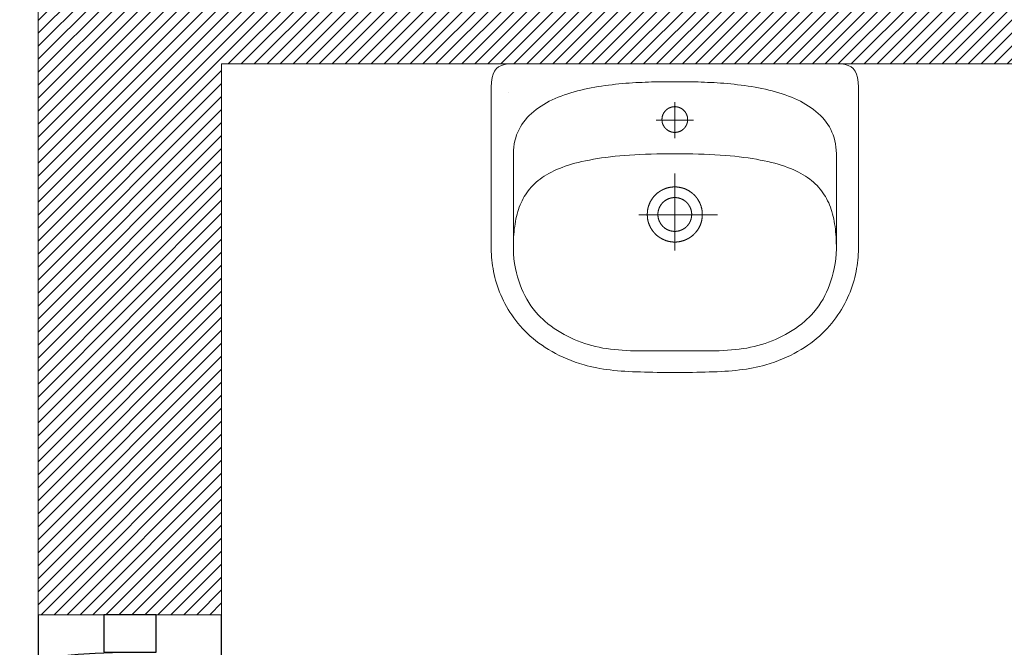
# Model space of a CAD drawing. Header units: inches. Extents: x 27484 to 71626, y -45113 to 39.
# Tile 138 of 256: x 36610 to 36744, y -34607 to -34522. Entities that reach past the tile are written whole.
import ezdxf

# ---------------------------------------------------------------- set-up
doc = ezdxf.new("R2010")
doc.units = ezdxf.units.IN
doc.header["$LTSCALE"] = 50
doc.header["$MEASUREMENT"] = 0
doc.linetypes.add('DASHED2', pattern=[9.525, 6.35, -3.175])
for name, color, linetype, lineweight in [('A-ARMATURA', 45, 'Continuous', 5), ('A-PRZERYW', 7, 'DASHED2', 18), ('A-SCIANY', 5, 'Continuous', 18), ('A-ść. istn.', 8, 'Continuous', 0), ('R-MET-DRZ', 7, 'Continuous', 15)]:
    doc.layers.add(name, color=color, linetype=linetype, lineweight=lineweight)
for name, color, linetype in [('S-DRZ-', 7, 'Continuous'), ('S-DRZ-O', 7, 'Continuous'), ('S-DRZ-SKRZYD', 5, 'Continuous'), ('S-DRZ-WEGAR', 7, 'Continuous')]:
    doc.layers.add(name, color=color, linetype=linetype)

# ---------------------------------------------------------------- blocks, each defined once
blk = doc.blocks.new('D90-L-DL')
at = {"layer": 'S-DRZ-'}
blk.add_arc((-45, 0), 90, 270, 0, dxfattribs=at)
at = {"layer": 'S-DRZ-O'}
blk.add_line((0, 15.12), (0, -15.12), dxfattribs=at)
at = {"layer": 'S-DRZ-SKRZYD'}
blk.add_line((-45, 0), (-45, -90), dxfattribs=at)
at = {"layer": 'S-DRZ-WEGAR'}
for points in [[(-50, -3.5), (-45, -3.5), (-45, 3.5), (-50, 3.5)], [(45, 3.5), (50, 3.5), (50, -3.5), (45, -3.5)]]:
    blk.add_lwpolyline(points, close=True, dxfattribs=at)
blk = doc.blocks.new('A$C3A7D2EB8')
at = {"layer": 'A-ARMATURA'}
for p, q in [((22.71, 16.63), (22.71, 16.63)), ((1.75, 12.95), (1.75, 12.95)), ((2.3, 0.03), (2.3, 0.03)), ((3.75, 0.03), (3.75, 0.03))]:
    blk.add_line(p, q, dxfattribs=at)
for points in [[(-0.01, -21.47), (-0.62, -21.46), (-1.23, -21.46), (-1.83, -21.46), (-2.42, -21.46), (-3, -21.45), (-3.57, -21.44), (-4.14, -21.43), (-4.69, -21.41), (-5.23, -21.39), (-5.77, -21.37), (-6.3, -21.34), (-6.82, -21.31), (-7.33, -21.28), (-7.83, -21.24), (-8.32, -21.19), (-8.8, -21.13), (-9.28, -21.07), (-9.75, -21.01), (-10.21, -20.93), (-10.66, -20.85), (-11.1, -20.76), (-11.53, -20.67), (-11.96, -20.56), (-12.38, -20.45), (-12.38, -20.45), (-12.98, -20.26), (-13.57, -20.07), (-14.14, -19.86), (-14.69, -19.64), (-15.22, -19.41), (-15.74, -19.16), (-16.25, -18.91), (-16.73, -18.64), (-17.2, -18.37), (-17.66, -18.08), (-18.1, -17.78), (-18.52, -17.48), (-18.93, -17.17), (-19.32, -16.85), (-19.7, -16.52), (-20.06, -16.18), (-20.41, -15.84), (-20.75, -15.49), (-21.07, -15.13), (-21.38, -14.77), (-21.67, -14.4), (-21.95, -14.03), (-22.21, -13.65), (-22.46, -13.27), (-22.7, -12.89), (-22.93, -12.5), (-23.14, -12.11), (-23.34, -11.72), (-23.53, -11.32), (-23.71, -10.92), (-23.87, -10.53), (-24.02, -10.13), (-24.16, -9.73), (-24.29, -9.33), (-24.41, -8.93), (-24.52, -8.53), (-24.61, -8.13), (-24.7, -7.73), (-24.77, -7.34), (-24.84, -6.95), (-24.89, -6.56), (-24.93, -6.17), (-24.97, -5.79), (-24.99, -5.41), (-25, -5.03), (-25.01, -4.67), (-25.01, -4.67), (-25.01, 17.36), (-24.98, 18.05), (-24.9, 18.65), (-24.76, 19.14), (-24.57, 19.55), (-24.31, 19.88), (-24, 20.13), (-23.63, 20.32), (-23.19, 20.44), (-22.69, 20.51), (-22.13, 20.53), (-0.01, 20.53), (22.12, 20.53), (22.68, 20.51), (23.18, 20.44), (23.61, 20.32), (23.99, 20.13), (24.3, 19.88), (24.55, 19.55), (24.75, 19.14), (24.88, 18.65), (24.97, 18.05), (24.99, 17.36), (24.99, -4.67), (24.99, -5.03), (24.97, -5.41), (24.95, -5.79), (24.92, -6.17), (24.87, -6.56), (24.82, -6.95), (24.76, -7.34), (24.68, -7.73), (24.6, -8.13), (24.5, -8.53), (24.4, -8.93), (24.28, -9.33), (24.15, -9.73), (24.01, -10.13), (23.86, -10.53), (23.69, -10.92), (23.52, -11.32), (23.33, -11.72), (23.13, -12.11), (22.91, -12.5), (22.69, -12.89), (22.45, -13.27), (22.2, -13.65), (21.93, -14.03), (21.65, -14.4), (21.36, -14.77), (21.05, -15.13), (20.73, -15.49), (20.4, -15.84), (20.05, -16.18), (19.69, -16.52), (19.31, -16.85), (18.91, -17.17), (18.51, -17.48), (18.08, -17.78), (17.64, -18.08), (17.19, -18.37), (16.72, -18.64), (16.23, -18.91), (15.73, -19.16), (15.21, -19.41), (14.67, -19.64), (14.12, -19.86), (13.55, -20.07), (12.97, -20.26), (12.36, -20.45), (12.36, -20.45), (11.94, -20.56), (11.52, -20.67), (11.08, -20.76), (10.64, -20.85), (10.19, -20.93), (9.73, -21.01), (9.26, -21.07), (8.79, -21.13), (8.3, -21.19), (7.81, -21.24), (7.31, -21.28), (6.8, -21.31), (6.28, -21.34), (5.75, -21.37), (5.22, -21.39), (4.67, -21.41), (4.12, -21.43), (3.56, -21.44), (2.99, -21.45), (2.41, -21.46), (1.82, -21.46), (1.22, -21.46), (0.61, -21.46), (-0.01, -21.47)], [(-0.01, -18.53), (0.52, -18.54), (1.05, -18.54), (1.59, -18.54), (2.14, -18.55), (2.69, -18.55), (3.24, -18.55), (3.8, -18.55), (4.36, -18.55), (4.92, -18.54), (5.48, -18.53), (6.04, -18.51), (6.6, -18.48), (7.15, -18.45), (7.69, -18.41), (8.23, -18.36), (8.76, -18.3), (9.28, -18.23), (9.79, -18.15), (10.3, -18.05), (10.8, -17.93), (11.29, -17.81), (11.78, -17.67), (12.27, -17.52), (12.75, -17.35), (13.23, -17.17), (13.7, -16.97), (14.17, -16.76), (14.63, -16.54), (15.08, -16.3), (15.54, -16.04), (15.98, -15.77), (16.42, -15.48), (16.85, -15.17), (17.28, -14.85), (17.71, -14.51), (18.56, -13.69), (18.93, -13.26), (19.28, -12.83), (19.6, -12.39), (19.9, -11.94), (20.17, -11.49), (20.42, -11.02), (20.65, -10.54), (20.87, -10.04), (21.06, -9.53), (21.24, -9), (21.41, -8.46), (21.56, -7.9), (21.7, -7.32), (21.82, -6.65), (21.91, -5.99), (21.97, -5.32), (21.99, -4.64), (21.99, 8.3), (21.98, 8.76), (21.93, 9.21), (21.87, 9.64), (21.78, 10.06), (21.67, 10.46), (21.55, 10.85), (21.39, 11.23), (21.22, 11.6), (21.03, 11.95), (20.83, 12.29), (20.6, 12.61), (20.35, 12.92), (20.09, 13.23), (19.82, 13.51), (19.52, 13.79), (19.22, 14.06), (18.89, 14.31), (18.56, 14.56), (18.21, 14.79), (17.85, 15.01), (17.48, 15.22), (17.09, 15.43), (16.7, 15.62), (16.29, 15.8), (15.88, 15.98), (15.46, 16.14), (15.03, 16.3), (14.59, 16.44), (14.15, 16.58), (13.7, 16.72), (13.25, 16.84), (12.79, 16.95), (12.32, 17.06), (11.86, 17.16), (11.39, 17.26), (10.91, 17.35), (10.44, 17.43), (9.97, 17.5), (9.49, 17.57), (9.02, 17.64), (8.55, 17.69), (8.07, 17.75), (7.61, 17.8), (7.14, 17.84), (6.68, 17.88), (6.22, 17.91), (5.77, 17.94), (5.32, 17.97), (4.88, 17.99), (4.44, 18.01), (4.02, 18.03), (3.6, 18.05), (3.19, 18.06), (2.79, 18.07), (2.4, 18.08), (2.01, 18.08), (1.65, 18.09), (1.29, 18.09), (0.94, 18.09), (0.61, 18.09), (0.3, 18.09), (-0.01, 18.09), (-0.01, 18.09), (-0.31, 18.09), (-0.63, 18.09), (-0.96, 18.09), (-1.3, 18.09), (-1.66, 18.09), (-2.03, 18.08), (-2.41, 18.08), (-2.8, 18.07), (-3.2, 18.06), (-3.61, 18.05), (-4.03, 18.03), (-4.46, 18.01), (-4.89, 17.99), (-5.34, 17.97), (-5.78, 17.94), (-6.24, 17.91), (-6.69, 17.88), (-7.16, 17.84), (-7.62, 17.8), (-8.09, 17.75), (-8.56, 17.69), (-9.03, 17.64), (-9.51, 17.57), (-9.98, 17.5), (-10.46, 17.43), (-10.93, 17.35), (-11.4, 17.26), (-11.87, 17.16), (-12.34, 17.06), (-12.8, 16.95), (-13.26, 16.84), (-13.72, 16.72), (-14.17, 16.58), (-14.61, 16.44), (-15.05, 16.3), (-15.47, 16.14), (-15.9, 15.98), (-16.31, 15.8), (-16.71, 15.62), (-17.11, 15.43), (-17.49, 15.22), (-17.86, 15.01), (-18.23, 14.79), (-18.57, 14.56), (-18.91, 14.31), (-19.23, 14.06), (-19.54, 13.79), (-19.83, 13.51), (-20.11, 13.23), (-20.37, 12.92), (-20.61, 12.61), (-20.84, 12.29), (-21.05, 11.95), (-21.24, 11.6), (-21.41, 11.23), (-21.56, 10.85), (-21.69, 10.46), (-21.8, 10.06), (-21.89, 9.64), (-21.95, 9.21), (-21.99, 8.76), (-22.01, 8.3), (-22.01, 8.3), (-22.01, -4.64), (-21.98, -5.32), (-21.92, -5.99), (-21.84, -6.65), (-21.72, -7.32), (-21.58, -7.9), (-21.42, -8.46), (-21.26, -9), (-21.08, -9.53), (-20.88, -10.04), (-20.67, -10.54), (-20.44, -11.02), (-20.19, -11.49), (-19.91, -11.94), (-19.62, -12.39), (-19.3, -12.83), (-18.95, -13.26), (-18.58, -13.69), (-17.72, -14.51), (-17.3, -14.85), (-16.87, -15.17), (-16.44, -15.48), (-16, -15.77), (-15.55, -16.04), (-15.1, -16.3), (-14.64, -16.54), (-14.18, -16.76), (-13.72, -16.97), (-13.24, -17.17), (-12.77, -17.35), (-12.29, -17.52), (-11.8, -17.67), (-11.31, -17.81), (-10.81, -17.93), (-10.31, -18.05), (-9.81, -18.15), (-9.3, -18.23), (-8.78, -18.3), (-8.25, -18.36), (-7.71, -18.41), (-7.16, -18.45), (-6.61, -18.48), (-6.06, -18.51), (-5.5, -18.53), (-4.94, -18.54), (-4.38, -18.55), (-3.82, -18.55), (-3.26, -18.55), (-2.7, -18.55), (-2.15, -18.55), (-1.61, -18.54), (-1.06, -18.54), (-0.53, -18.54)], [(1.75, 12.94), (1.75, 12.97), (1.75, 12.99), (1.75, 13.01), (1.75, 13.04), (1.75, 13.06), (1.74, 13.08), (1.74, 13.11), (1.74, 13.13), (1.74, 13.15), (1.74, 13.17), (1.73, 13.2), (1.73, 13.22), (1.72, 13.24), (1.72, 13.26), (1.72, 13.29), (1.71, 13.31), (1.71, 13.33), (1.7, 13.35), (1.7, 13.38), (1.69, 13.4), (1.68, 13.42), (1.68, 13.44), (1.67, 13.46), (1.66, 13.49), (1.66, 13.51), (1.65, 13.53), (1.64, 13.55), (1.63, 13.57), (1.63, 13.59), (1.62, 13.61), (1.61, 13.64), (1.6, 13.66), (1.59, 13.68), (1.58, 13.7), (1.57, 13.72), (1.56, 13.74), (1.55, 13.76), (1.54, 13.78), (1.53, 13.8), (1.52, 13.82), (1.5, 13.84), (1.49, 13.86), (1.48, 13.88), (1.47, 13.9), (1.46, 13.92), (1.44, 13.94), (1.43, 13.96), (1.42, 13.97), (1.4, 13.99), (1.39, 14.01), (1.38, 14.03), (1.36, 14.05), (1.35, 14.06), (1.33, 14.08), (1.32, 14.1), (1.3, 14.12), (1.29, 14.13), (1.27, 14.15), (1.25, 14.17), (1.24, 14.18), (1.22, 14.2), (1.21, 14.21), (1.19, 14.23), (1.17, 14.25), (1.16, 14.26), (1.14, 14.28), (1.12, 14.29), (1.1, 14.31), (1.08, 14.32), (1.07, 14.33), (1.05, 14.35), (1.03, 14.36), (1.01, 14.37), (0.99, 14.39), (0.97, 14.4), (0.95, 14.41), (0.94, 14.43), (0.92, 14.44), (0.9, 14.45), (0.88, 14.46), (0.86, 14.47), (0.84, 14.48), (0.82, 14.49), (0.8, 14.51), (0.78, 14.52), (0.76, 14.53), (0.73, 14.54), (0.71, 14.54), (0.69, 14.55), (0.67, 14.56), (0.65, 14.57), (0.63, 14.58), (0.61, 14.59), (0.59, 14.6), (0.56, 14.6), (0.54, 14.61), (0.52, 14.62), (0.5, 14.62), (0.48, 14.63), (0.45, 14.64), (0.43, 14.64), (0.41, 14.65), (0.39, 14.65), (0.37, 14.66), (0.34, 14.66), (0.32, 14.67), (0.3, 14.67), (0.28, 14.68), (0.25, 14.68), (0.23, 14.68), (0.21, 14.68), (0.18, 14.69), (0.16, 14.69), (0.14, 14.69), (0.12, 14.69), (0.09, 14.69), (0.07, 14.7), (0.05, 14.7), (0.02, 14.7), (0, 14.7), (-0.02, 14.7), (-0.04, 14.7), (-0.07, 14.7), (-0.09, 14.69), (-0.11, 14.69), (-0.14, 14.69), (-0.16, 14.69), (-0.18, 14.69), (-0.2, 14.69), (-0.23, 14.68), (-0.25, 14.68), (-0.27, 14.68), (-0.29, 14.67), (-0.32, 14.67), (-0.34, 14.66), (-0.36, 14.66), (-0.38, 14.65), (-0.41, 14.65), (-0.43, 14.64), (-0.45, 14.64), (-0.47, 14.63), (-0.5, 14.63), (-0.52, 14.62), (-0.54, 14.61), (-0.56, 14.6), (-0.58, 14.6), (-0.6, 14.59), (-0.63, 14.58), (-0.65, 14.57), (-0.67, 14.56), (-0.69, 14.56), (-0.71, 14.55), (-0.73, 14.54), (-0.75, 14.53), (-0.77, 14.52), (-0.79, 14.51), (-0.81, 14.5), (-0.83, 14.49), (-0.85, 14.47), (-0.87, 14.46), (-0.89, 14.45), (-0.91, 14.44), (-0.93, 14.43), (-0.95, 14.42), (-0.97, 14.4), (-0.99, 14.39), (-1.01, 14.38), (-1.03, 14.36), (-1.05, 14.35), (-1.06, 14.34), (-1.08, 14.32), (-1.1, 14.31), (-1.12, 14.29), (-1.13, 14.28), (-1.15, 14.26), (-1.17, 14.25), (-1.19, 14.23), (-1.2, 14.22), (-1.22, 14.2), (-1.24, 14.19), (-1.25, 14.17), (-1.27, 14.15), (-1.28, 14.14), (-1.3, 14.12), (-1.31, 14.1), (-1.33, 14.09), (-1.34, 14.07), (-1.36, 14.05), (-1.37, 14.03), (-1.39, 14.01), (-1.4, 14), (-1.41, 13.98), (-1.43, 13.96), (-1.44, 13.94), (-1.45, 13.92), (-1.47, 13.9), (-1.48, 13.88), (-1.49, 13.86), (-1.5, 13.84), (-1.51, 13.82), (-1.53, 13.8), (-1.54, 13.78), (-1.55, 13.76), (-1.56, 13.74), (-1.57, 13.72), (-1.58, 13.7), (-1.59, 13.68), (-1.6, 13.66), (-1.61, 13.64), (-1.62, 13.62), (-1.62, 13.6), (-1.63, 13.58), (-1.64, 13.55), (-1.65, 13.53), (-1.66, 13.51), (-1.66, 13.49), (-1.67, 13.47), (-1.68, 13.45), (-1.68, 13.42), (-1.69, 13.4), (-1.7, 13.38), (-1.7, 13.36), (-1.71, 13.34), (-1.71, 13.31), (-1.72, 13.29), (-1.72, 13.27), (-1.72, 13.25), (-1.73, 13.22), (-1.73, 13.2), (-1.73, 13.18), (-1.74, 13.15), (-1.74, 13.13), (-1.74, 13.11), (-1.74, 13.09), (-1.75, 13.06), (-1.75, 13.04), (-1.75, 13.02), (-1.75, 13), (-1.75, 12.97), (-1.75, 12.95), (-1.75, 12.93), (-1.75, 12.9), (-1.75, 12.88), (-1.75, 12.86), (-1.75, 12.83), (-1.74, 12.81), (-1.74, 12.79), (-1.74, 12.77), (-1.74, 12.74), (-1.74, 12.72), (-1.73, 12.7), (-1.73, 12.68), (-1.73, 12.65), (-1.72, 12.63), (-1.72, 12.61), (-1.71, 12.59), (-1.71, 12.56), (-1.7, 12.54), (-1.7, 12.52), (-1.69, 12.5), (-1.68, 12.47), (-1.68, 12.45), (-1.67, 12.43), (-1.67, 12.41), (-1.66, 12.39), (-1.65, 12.37), (-1.64, 12.34), (-1.63, 12.32), (-1.63, 12.3), (-1.62, 12.28), (-1.61, 12.26), (-1.6, 12.24), (-1.59, 12.22), (-1.58, 12.2), (-1.57, 12.18), (-1.56, 12.15), (-1.55, 12.13), (-1.54, 12.11), (-1.53, 12.09), (-1.52, 12.07), (-1.51, 12.05), (-1.49, 12.03), (-1.48, 12.02), (-1.47, 12), (-1.46, 11.98), (-1.44, 11.96), (-1.43, 11.94), (-1.42, 11.92), (-1.4, 11.9), (-1.39, 11.88), (-1.38, 11.87), (-1.36, 11.85), (-1.35, 11.83), (-1.33, 11.81), (-1.32, 11.79), (-1.3, 11.78), (-1.29, 11.76), (-1.27, 11.74), (-1.26, 11.73), (-1.24, 11.71), (-1.22, 11.7), (-1.21, 11.68), (-1.19, 11.66), (-1.17, 11.65), (-1.16, 11.63), (-1.14, 11.62), (-1.12, 11.6), (-1.1, 11.59), (-1.09, 11.57), (-1.07, 11.56), (-1.05, 11.55), (-1.03, 11.53), (-1.01, 11.52), (-0.99, 11.51), (-0.97, 11.49), (-0.96, 11.48), (-0.94, 11.47), (-0.92, 11.46), (-0.9, 11.44), (-0.88, 11.43), (-0.86, 11.42), (-0.84, 11.41), (-0.82, 11.4), (-0.8, 11.39), (-0.78, 11.38), (-0.76, 11.37), (-0.73, 11.36), (-0.71, 11.35), (-0.69, 11.34), (-0.67, 11.33), (-0.65, 11.32), (-0.63, 11.31), (-0.61, 11.31), (-0.59, 11.3), (-0.56, 11.29), (-0.54, 11.28), (-0.52, 11.28), (-0.5, 11.27), (-0.48, 11.26), (-0.46, 11.26), (-0.43, 11.25), (-0.41, 11.25), (-0.39, 11.24), (-0.37, 11.24), (-0.34, 11.23), (-0.32, 11.23), (-0.3, 11.22), (-0.28, 11.22), (-0.25, 11.22), (-0.23, 11.21), (-0.21, 11.21), (-0.19, 11.21), (-0.16, 11.2), (-0.14, 11.2), (-0.12, 11.2), (-0.09, 11.2), (-0.07, 11.2), (-0.05, 11.2), (-0.03, 11.2), (0, 11.2), (0.02, 11.2), (0.04, 11.2), (0.07, 11.2), (0.09, 11.2), (0.11, 11.2), (0.13, 11.2), (0.16, 11.2), (0.18, 11.21), (0.2, 11.21), (0.23, 11.21), (0.25, 11.21), (0.27, 11.22), (0.29, 11.22), (0.32, 11.23), (0.34, 11.23), (0.36, 11.23), (0.38, 11.24), (0.41, 11.24), (0.43, 11.25), (0.45, 11.26), (0.47, 11.26), (0.49, 11.27), (0.52, 11.28), (0.54, 11.28), (0.56, 11.29), (0.58, 11.3), (0.6, 11.3), (0.62, 11.31), (0.65, 11.32), (0.67, 11.33), (0.69, 11.34), (0.71, 11.35), (0.73, 11.36), (0.75, 11.37), (0.77, 11.38), (0.79, 11.39), (0.81, 11.4), (0.83, 11.41), (0.85, 11.42), (0.87, 11.43), (0.89, 11.44), (0.91, 11.45), (0.93, 11.47), (0.95, 11.48), (0.97, 11.49), (0.99, 11.5), (1.01, 11.52), (1.03, 11.53), (1.04, 11.54), (1.06, 11.56), (1.08, 11.57), (1.1, 11.59), (1.12, 11.6), (1.13, 11.61), (1.15, 11.63), (1.17, 11.65), (1.19, 11.66), (1.2, 11.68), (1.22, 11.69), (1.24, 11.71), (1.25, 11.72), (1.27, 11.74), (1.28, 11.76), (1.3, 11.77), (1.31, 11.79), (1.33, 11.81), (1.34, 11.83), (1.36, 11.84), (1.37, 11.86), (1.39, 11.88), (1.4, 11.9), (1.41, 11.92), (1.43, 11.94), (1.44, 11.95), (1.45, 11.97), (1.47, 11.99), (1.48, 12.01), (1.49, 12.03), (1.5, 12.05), (1.51, 12.07), (1.53, 12.09), (1.54, 12.11), (1.55, 12.13), (1.56, 12.15), (1.57, 12.17), (1.58, 12.19), (1.59, 12.21), (1.6, 12.23), (1.61, 12.25), (1.62, 12.28), (1.62, 12.3), (1.63, 12.32), (1.64, 12.34), (1.65, 12.36), (1.66, 12.38), (1.66, 12.4), (1.67, 12.43), (1.68, 12.45), (1.68, 12.47), (1.69, 12.49), (1.7, 12.51), (1.7, 12.54), (1.71, 12.56), (1.71, 12.58), (1.72, 12.6), (1.72, 12.63), (1.72, 12.65), (1.73, 12.67), (1.73, 12.69), (1.73, 12.72), (1.74, 12.74), (1.74, 12.76), (1.74, 12.78), (1.74, 12.81), (1.75, 12.83), (1.75, 12.85), (1.75, 12.88), (1.75, 12.9), (1.75, 12.92), (1.75, 12.94)], [(3.75, 0.02), (3.75, 0.06), (3.75, 0.09), (3.75, 0.12), (3.75, 0.16), (3.75, 0.19), (3.74, 0.22), (3.74, 0.26), (3.74, 0.29), (3.74, 0.32), (3.74, 0.36), (3.73, 0.39), (3.73, 0.42), (3.73, 0.46), (3.72, 0.49), (3.72, 0.52), (3.71, 0.56), (3.71, 0.59), (3.7, 0.62), (3.7, 0.66), (3.69, 0.69), (3.68, 0.72), (3.68, 0.76), (3.67, 0.79), (3.66, 0.82), (3.66, 0.85), (3.65, 0.89), (3.64, 0.92), (3.63, 0.95), (3.63, 0.99), (3.62, 1.02), (3.61, 1.05), (3.6, 1.08), (3.59, 1.11), (3.58, 1.15), (3.57, 1.18), (3.56, 1.21), (3.55, 1.24), (3.54, 1.27), (3.53, 1.31), (3.51, 1.34), (3.5, 1.37), (3.49, 1.4), (3.48, 1.43), (3.46, 1.46), (3.45, 1.49), (3.44, 1.52), (3.42, 1.55), (3.41, 1.59), (3.4, 1.62), (3.38, 1.65), (3.37, 1.68), (3.35, 1.71), (3.34, 1.74), (3.32, 1.77), (3.31, 1.8), (3.29, 1.83), (3.27, 1.85), (3.26, 1.88), (3.24, 1.91), (3.22, 1.94), (3.21, 1.97), (3.19, 2), (3.17, 2.03), (3.15, 2.06), (3.14, 2.08), (3.12, 2.11), (3.1, 2.14), (3.08, 2.17), (3.06, 2.19), (3.04, 2.22), (3.02, 2.25), (3, 2.28), (2.98, 2.3), (2.96, 2.33), (2.94, 2.36), (2.92, 2.38), (2.9, 2.41), (2.88, 2.43), (2.85, 2.46), (2.83, 2.49), (2.81, 2.51), (2.79, 2.54), (2.76, 2.56), (2.74, 2.59), (2.72, 2.61), (2.7, 2.63), (2.67, 2.66), (2.65, 2.68), (2.63, 2.71), (2.6, 2.73), (2.58, 2.75), (2.55, 2.77), (2.53, 2.8), (2.5, 2.82), (2.48, 2.84), (2.45, 2.86), (2.43, 2.89), (2.4, 2.91), (2.38, 2.93), (2.35, 2.95), (2.32, 2.97), (2.3, 2.99), (2.27, 3.01), (2.24, 3.03), (2.22, 3.05), (2.19, 3.07), (2.16, 3.09), (2.13, 3.11), (2.11, 3.13), (2.08, 3.15), (2.05, 3.17), (2.02, 3.19), (1.99, 3.2), (1.97, 3.22), (1.94, 3.24), (1.91, 3.26), (1.88, 3.27), (1.85, 3.29), (1.82, 3.31), (1.79, 3.32), (1.76, 3.34), (1.73, 3.35), (1.7, 3.37), (1.67, 3.38), (1.64, 3.4), (1.61, 3.41), (1.58, 3.43), (1.55, 3.44), (1.52, 3.46), (1.49, 3.47), (1.46, 3.48), (1.43, 3.49), (1.4, 3.51), (1.37, 3.52), (1.33, 3.53), (1.3, 3.54), (1.27, 3.56), (1.24, 3.57), (1.21, 3.58), (1.18, 3.59), (1.14, 3.6), (1.11, 3.61), (1.08, 3.62), (1.05, 3.63), (1.02, 3.64), (0.98, 3.65), (0.95, 3.65), (0.92, 3.66), (0.89, 3.67), (0.85, 3.68), (0.82, 3.69), (0.79, 3.69), (0.75, 3.7), (0.72, 3.71), (0.69, 3.71), (0.66, 3.72), (0.62, 3.73), (0.59, 3.73), (0.56, 3.74), (0.52, 3.74), (0.49, 3.75), (0.46, 3.75), (0.42, 3.75), (0.39, 3.76), (0.36, 3.76), (0.32, 3.76), (0.29, 3.77), (0.26, 3.77), (0.22, 3.77), (0.19, 3.77), (0.16, 3.77), (0.12, 3.78), (0.09, 3.78), (0.05, 3.78), (0.02, 3.78), (-0.01, 3.78), (-0.05, 3.78), (-0.08, 3.78), (-0.11, 3.78), (-0.15, 3.77), (-0.18, 3.77), (-0.21, 3.77), (-0.25, 3.77), (-0.28, 3.77), (-0.31, 3.76), (-0.35, 3.76), (-0.38, 3.76), (-0.41, 3.75), (-0.45, 3.75), (-0.48, 3.75), (-0.51, 3.74), (-0.55, 3.74), (-0.58, 3.73), (-0.61, 3.73), (-0.65, 3.72), (-0.68, 3.72), (-0.71, 3.71), (-0.75, 3.7), (-0.78, 3.7), (-0.81, 3.69), (-0.84, 3.68), (-0.88, 3.67), (-0.91, 3.67), (-0.94, 3.66), (-0.97, 3.65), (-1.01, 3.64), (-1.04, 3.63), (-1.07, 3.62), (-1.1, 3.61), (-1.14, 3.6), (-1.17, 3.59), (-1.2, 3.58), (-1.23, 3.57), (-1.26, 3.56), (-1.29, 3.55), (-1.33, 3.54), (-1.36, 3.52), (-1.39, 3.51), (-1.42, 3.5), (-1.45, 3.49), (-1.48, 3.47), (-1.51, 3.46), (-1.54, 3.45), (-1.57, 3.43), (-1.6, 3.42), (-1.63, 3.4), (-1.66, 3.39), (-1.69, 3.37), (-1.72, 3.36), (-1.75, 3.34), (-1.78, 3.33), (-1.81, 3.31), (-1.84, 3.29), (-1.87, 3.28), (-1.9, 3.26), (-1.93, 3.24), (-1.96, 3.23), (-1.99, 3.21), (-2.01, 3.19), (-2.04, 3.17), (-2.07, 3.15), (-2.1, 3.13), (-2.13, 3.12), (-2.15, 3.1), (-2.18, 3.08), (-2.21, 3.06), (-2.24, 3.04), (-2.26, 3.02), (-2.29, 3), (-2.32, 2.98), (-2.34, 2.96), (-2.37, 2.93), (-2.39, 2.91), (-2.42, 2.89), (-2.45, 2.87), (-2.47, 2.85), (-2.5, 2.83), (-2.52, 2.8), (-2.55, 2.78), (-2.57, 2.76), (-2.59, 2.73), (-2.62, 2.71), (-2.64, 2.69), (-2.67, 2.66), (-2.69, 2.64), (-2.71, 2.62), (-2.74, 2.59), (-2.76, 2.57), (-2.78, 2.54), (-2.8, 2.52), (-2.83, 2.49), (-2.85, 2.47), (-2.87, 2.44), (-2.89, 2.42), (-2.91, 2.39), (-2.93, 2.36), (-2.95, 2.34), (-2.97, 2.31), (-3, 2.28), (-3.02, 2.26), (-3.03, 2.23), (-3.05, 2.2), (-3.07, 2.18), (-3.09, 2.15), (-3.11, 2.12), (-3.13, 2.09), (-3.15, 2.06), (-3.17, 2.04), (-3.18, 2.01), (-3.2, 1.98), (-3.22, 1.95), (-3.24, 1.92), (-3.25, 1.89), (-3.27, 1.86), (-3.29, 1.83), (-3.3, 1.8), (-3.32, 1.77), (-3.33, 1.74), (-3.35, 1.71), (-3.36, 1.68), (-3.38, 1.65), (-3.39, 1.62), (-3.41, 1.59), (-3.42, 1.56), (-3.43, 1.53), (-3.45, 1.5), (-3.46, 1.47), (-3.47, 1.44), (-3.49, 1.41), (-3.5, 1.38), (-3.51, 1.35), (-3.52, 1.31), (-3.53, 1.28), (-3.54, 1.25), (-3.56, 1.22), (-3.57, 1.19), (-3.58, 1.16), (-3.59, 1.12), (-3.6, 1.09), (-3.61, 1.06), (-3.61, 1.03), (-3.62, 0.99), (-3.63, 0.96), (-3.64, 0.93), (-3.65, 0.9), (-3.66, 0.86), (-3.66, 0.83), (-3.67, 0.8), (-3.68, 0.77), (-3.68, 0.73), (-3.69, 0.7), (-3.7, 0.67), (-3.7, 0.63), (-3.71, 0.6), (-3.71, 0.57), (-3.72, 0.53), (-3.72, 0.5), (-3.72, 0.47), (-3.73, 0.43), (-3.73, 0.4), (-3.73, 0.37), (-3.74, 0.33), (-3.74, 0.3), (-3.74, 0.27), (-3.74, 0.23), (-3.75, 0.2), (-3.75, 0.17), (-3.75, 0.13), (-3.75, 0.1), (-3.75, 0.07), (-3.75, 0.03), (-3.75, 0), (-3.75, -0.04), (-3.75, -0.07), (-3.75, -0.1), (-3.75, -0.14), (-3.74, -0.17), (-3.74, -0.2), (-3.74, -0.24), (-3.74, -0.27), (-3.74, -0.3), (-3.73, -0.34), (-3.73, -0.37), (-3.73, -0.4), (-3.72, -0.44), (-3.72, -0.47), (-3.71, -0.5), (-3.71, -0.54), (-3.7, -0.57), (-3.7, -0.6), (-3.69, -0.64), (-3.68, -0.67), (-3.68, -0.7), (-3.67, -0.73), (-3.66, -0.77), (-3.66, -0.8), (-3.65, -0.83), (-3.64, -0.87), (-3.63, -0.9), (-3.63, -0.93), (-3.62, -0.96), (-3.61, -1), (-3.6, -1.03), (-3.59, -1.06), (-3.58, -1.09), (-3.57, -1.12), (-3.56, -1.16), (-3.55, -1.19), (-3.54, -1.22), (-3.53, -1.25), (-3.51, -1.28), (-3.5, -1.31), (-3.49, -1.35), (-3.48, -1.38), (-3.46, -1.41), (-3.45, -1.44), (-3.44, -1.47), (-3.43, -1.5), (-3.41, -1.53), (-3.4, -1.56), (-3.38, -1.59), (-3.37, -1.62), (-3.35, -1.65), (-3.34, -1.68), (-3.32, -1.71), (-3.31, -1.74), (-3.29, -1.77), (-3.27, -1.8), (-3.26, -1.83), (-3.24, -1.86), (-3.22, -1.89), (-3.21, -1.92), (-3.19, -1.94), (-3.17, -1.97), (-3.15, -2), (-3.14, -2.03), (-3.12, -2.06), (-3.1, -2.09), (-3.08, -2.11), (-3.06, -2.14), (-3.04, -2.17), (-3.02, -2.19), (-3, -2.22), (-2.98, -2.25), (-2.96, -2.28), (-2.94, -2.3), (-2.92, -2.33), (-2.9, -2.35), (-2.88, -2.38), (-2.85, -2.41), (-2.83, -2.43), (-2.81, -2.46), (-2.79, -2.48), (-2.77, -2.51), (-2.74, -2.53), (-2.72, -2.55), (-2.7, -2.58), (-2.67, -2.6), (-2.65, -2.63), (-2.63, -2.65), (-2.6, -2.67), (-2.58, -2.7), (-2.55, -2.72), (-2.53, -2.74), (-2.5, -2.77), (-2.48, -2.79), (-2.45, -2.81), (-2.43, -2.83), (-2.4, -2.85), (-2.38, -2.87), (-2.35, -2.9), (-2.32, -2.92), (-2.3, -2.94), (-2.27, -2.96), (-2.24, -2.98), (-2.22, -3), (-2.19, -3.02), (-2.16, -3.04), (-2.13, -3.06), (-2.11, -3.08), (-2.08, -3.09), (-2.05, -3.11), (-2.02, -3.13), (-1.99, -3.15), (-1.97, -3.17), (-1.94, -3.18), (-1.91, -3.2), (-1.88, -3.22), (-1.85, -3.23), (-1.82, -3.25), (-1.79, -3.27), (-1.76, -3.28), (-1.73, -3.3), (-1.7, -3.31), (-1.67, -3.33), (-1.64, -3.34), (-1.61, -3.36), (-1.58, -3.37), (-1.55, -3.39), (-1.52, -3.4), (-1.49, -3.41), (-1.46, -3.43), (-1.43, -3.44), (-1.4, -3.45), (-1.37, -3.47), (-1.33, -3.48), (-1.3, -3.49), (-1.27, -3.5), (-1.24, -3.51), (-1.21, -3.52), (-1.18, -3.53), (-1.14, -3.54), (-1.11, -3.55), (-1.08, -3.56), (-1.05, -3.57), (-1.02, -3.58), (-0.98, -3.59), (-0.95, -3.6), (-0.92, -3.61), (-0.89, -3.62), (-0.85, -3.62), (-0.82, -3.63), (-0.79, -3.64), (-0.75, -3.65), (-0.72, -3.65), (-0.69, -3.66), (-0.66, -3.66), (-0.62, -3.67), (-0.59, -3.68), (-0.56, -3.68), (-0.52, -3.69), (-0.49, -3.69), (-0.46, -3.69), (-0.42, -3.7), (-0.39, -3.7), (-0.36, -3.71), (-0.32, -3.71), (-0.29, -3.71), (-0.26, -3.71), (-0.22, -3.72), (-0.19, -3.72), (-0.16, -3.72), (-0.12, -3.72), (-0.09, -3.72), (-0.06, -3.72), (-0.02, -3.72), (0.01, -3.72), (0.05, -3.72), (0.08, -3.72), (0.11, -3.72), (0.15, -3.72), (0.18, -3.72), (0.21, -3.72), (0.25, -3.71), (0.28, -3.71), (0.31, -3.71), (0.35, -3.71), (0.38, -3.7), (0.41, -3.7), (0.45, -3.7), (0.48, -3.69), (0.51, -3.69), (0.55, -3.68), (0.58, -3.68), (0.61, -3.67), (0.65, -3.67), (0.68, -3.66), (0.71, -3.65), (0.75, -3.65), (0.78, -3.64), (0.81, -3.63), (0.84, -3.63), (0.88, -3.62), (0.91, -3.61), (0.94, -3.6), (0.97, -3.59), (1.01, -3.59), (1.04, -3.58), (1.07, -3.57), (1.1, -3.56), (1.13, -3.55), (1.17, -3.54), (1.2, -3.53), (1.23, -3.52), (1.26, -3.5), (1.29, -3.49), (1.33, -3.48), (1.36, -3.47), (1.39, -3.46), (1.42, -3.44), (1.45, -3.43), (1.48, -3.42), (1.51, -3.4), (1.54, -3.39), (1.57, -3.38), (1.6, -3.36), (1.63, -3.35), (1.66, -3.33), (1.69, -3.32), (1.72, -3.3), (1.75, -3.29), (1.78, -3.27), (1.81, -3.26), (1.84, -3.24), (1.87, -3.22), (1.9, -3.21), (1.93, -3.19), (1.96, -3.17), (1.99, -3.15), (2.01, -3.14), (2.04, -3.12), (2.07, -3.1), (2.1, -3.08), (2.13, -3.06), (2.15, -3.04), (2.18, -3.02), (2.21, -3), (2.24, -2.98), (2.26, -2.96), (2.29, -2.94), (2.32, -2.92), (2.34, -2.9), (2.37, -2.88), (2.39, -2.86), (2.42, -2.84), (2.44, -2.82), (2.47, -2.79), (2.5, -2.77), (2.52, -2.75), (2.55, -2.73), (2.57, -2.7), (2.59, -2.68), (2.62, -2.66), (2.64, -2.63), (2.67, -2.61), (2.69, -2.59), (2.71, -2.56), (2.74, -2.54), (2.76, -2.51), (2.78, -2.49), (2.8, -2.46), (2.83, -2.44), (2.85, -2.41), (2.87, -2.39), (2.89, -2.36), (2.91, -2.34), (2.93, -2.31), (2.95, -2.28), (2.97, -2.26), (2.99, -2.23), (3.01, -2.2), (3.03, -2.18), (3.05, -2.15), (3.07, -2.12), (3.09, -2.09), (3.11, -2.07), (3.13, -2.04), (3.15, -2.01), (3.17, -1.98), (3.18, -1.95), (3.2, -1.92), (3.22, -1.9), (3.24, -1.87), (3.25, -1.84), (3.27, -1.81), (3.29, -1.78), (3.3, -1.75), (3.32, -1.72), (3.33, -1.69), (3.35, -1.66), (3.36, -1.63), (3.38, -1.6), (3.39, -1.57), (3.41, -1.54), (3.42, -1.51), (3.43, -1.48), (3.45, -1.45), (3.46, -1.42), (3.47, -1.39), (3.49, -1.35), (3.5, -1.32), (3.51, -1.29), (3.52, -1.26), (3.53, -1.23), (3.54, -1.2), (3.56, -1.17), (3.57, -1.13), (3.58, -1.1), (3.59, -1.07), (3.6, -1.04), (3.61, -1), (3.61, -0.97), (3.62, -0.94), (3.63, -0.91), (3.64, -0.88), (3.65, -0.84), (3.66, -0.81), (3.66, -0.78), (3.67, -0.74), (3.68, -0.71), (3.68, -0.68), (3.69, -0.65), (3.7, -0.61), (3.7, -0.58), (3.71, -0.55), (3.71, -0.51), (3.72, -0.48), (3.72, -0.45), (3.72, -0.41), (3.73, -0.38), (3.73, -0.35), (3.73, -0.31), (3.74, -0.28), (3.74, -0.25), (3.74, -0.21), (3.74, -0.18), (3.75, -0.15), (3.75, -0.11), (3.75, -0.08), (3.75, -0.05), (3.75, -0.01), (3.75, 0.02)], [(2.3, 0.02), (2.3, 0.05), (2.3, 0.08), (2.3, 0.1), (2.3, 0.13), (2.3, 0.16), (2.29, 0.18), (2.29, 0.21), (2.29, 0.23), (2.29, 0.26), (2.29, 0.29), (2.28, 0.31), (2.28, 0.34), (2.27, 0.36), (2.27, 0.39), (2.27, 0.42), (2.26, 0.44), (2.26, 0.47), (2.25, 0.49), (2.25, 0.52), (2.24, 0.55), (2.23, 0.57), (2.23, 0.6), (2.22, 0.62), (2.21, 0.65), (2.21, 0.67), (2.2, 0.7), (2.19, 0.72), (2.18, 0.75), (2.18, 0.77), (2.17, 0.8), (2.16, 0.82), (2.15, 0.85), (2.14, 0.87), (2.13, 0.9), (2.12, 0.92), (2.11, 0.94), (2.1, 0.97), (2.09, 0.99), (2.08, 1.02), (2.07, 1.04), (2.05, 1.06), (2.04, 1.09), (2.03, 1.11), (2.02, 1.13), (2, 1.16), (1.99, 1.18), (1.98, 1.2), (1.96, 1.22), (1.95, 1.25), (1.94, 1.27), (1.92, 1.29), (1.91, 1.31), (1.89, 1.33), (1.88, 1.36), (1.86, 1.38), (1.85, 1.4), (1.83, 1.42), (1.81, 1.44), (1.8, 1.46), (1.78, 1.48), (1.77, 1.5), (1.75, 1.52), (1.73, 1.54), (1.71, 1.56), (1.7, 1.58), (1.68, 1.6), (1.66, 1.62), (1.64, 1.64), (1.62, 1.66), (1.6, 1.67), (1.59, 1.69), (1.57, 1.71), (1.55, 1.73), (1.53, 1.75), (1.51, 1.76), (1.49, 1.78), (1.47, 1.8), (1.45, 1.81), (1.43, 1.83), (1.41, 1.85), (1.39, 1.86), (1.36, 1.88), (1.34, 1.89), (1.32, 1.91), (1.3, 1.92), (1.28, 1.94), (1.26, 1.95), (1.23, 1.97), (1.21, 1.98), (1.19, 2), (1.17, 2.01), (1.14, 2.02), (1.12, 2.03), (1.1, 2.05), (1.08, 2.06), (1.05, 2.07), (1.03, 2.08), (1.01, 2.1), (0.98, 2.11), (0.96, 2.12), (0.93, 2.13), (0.91, 2.14), (0.89, 2.15), (0.86, 2.16), (0.84, 2.17), (0.81, 2.18), (0.79, 2.19), (0.76, 2.2), (0.74, 2.21), (0.71, 2.21), (0.69, 2.22), (0.66, 2.23), (0.64, 2.24), (0.61, 2.24), (0.59, 2.25), (0.56, 2.26), (0.54, 2.26), (0.51, 2.27), (0.49, 2.28), (0.46, 2.28), (0.43, 2.29), (0.41, 2.29), (0.38, 2.3), (0.36, 2.3), (0.33, 2.3), (0.3, 2.31), (0.28, 2.31), (0.25, 2.31), (0.23, 2.32), (0.2, 2.32), (0.17, 2.32), (0.15, 2.32), (0.12, 2.32), (0.09, 2.33), (0.07, 2.33), (0.04, 2.33), (0.02, 2.33), (-0.01, 2.33), (-0.04, 2.33), (-0.06, 2.33), (-0.09, 2.33), (-0.12, 2.32), (-0.14, 2.32), (-0.17, 2.32), (-0.19, 2.32), (-0.22, 2.32), (-0.25, 2.31), (-0.27, 2.31), (-0.3, 2.31), (-0.32, 2.3), (-0.35, 2.3), (-0.38, 2.3), (-0.4, 2.29), (-0.43, 2.29), (-0.45, 2.28), (-0.48, 2.28), (-0.51, 2.27), (-0.53, 2.26), (-0.56, 2.26), (-0.58, 2.25), (-0.61, 2.25), (-0.63, 2.24), (-0.66, 2.23), (-0.68, 2.22), (-0.71, 2.22), (-0.73, 2.21), (-0.76, 2.2), (-0.78, 2.19), (-0.81, 2.18), (-0.83, 2.17), (-0.86, 2.16), (-0.88, 2.15), (-0.9, 2.14), (-0.93, 2.13), (-0.95, 2.12), (-0.98, 2.11), (-1, 2.1), (-1.02, 2.09), (-1.05, 2.07), (-1.07, 2.06), (-1.09, 2.05), (-1.12, 2.04), (-1.14, 2.02), (-1.16, 2.01), (-1.19, 2), (-1.21, 1.98), (-1.23, 1.97), (-1.25, 1.96), (-1.27, 1.94), (-1.3, 1.93), (-1.32, 1.91), (-1.34, 1.9), (-1.36, 1.88), (-1.38, 1.87), (-1.4, 1.85), (-1.42, 1.83), (-1.44, 1.82), (-1.46, 1.8), (-1.48, 1.78), (-1.5, 1.77), (-1.52, 1.75), (-1.54, 1.73), (-1.56, 1.71), (-1.58, 1.7), (-1.6, 1.68), (-1.62, 1.66), (-1.64, 1.64), (-1.66, 1.62), (-1.67, 1.6), (-1.69, 1.58), (-1.71, 1.57), (-1.73, 1.55), (-1.75, 1.53), (-1.76, 1.51), (-1.78, 1.49), (-1.8, 1.46), (-1.81, 1.44), (-1.83, 1.42), (-1.84, 1.4), (-1.86, 1.38), (-1.87, 1.36), (-1.89, 1.34), (-1.9, 1.32), (-1.92, 1.3), (-1.93, 1.27), (-1.95, 1.25), (-1.96, 1.23), (-1.97, 1.21), (-1.99, 1.18), (-2, 1.16), (-2.01, 1.14), (-2.03, 1.11), (-2.04, 1.09), (-2.05, 1.07), (-2.06, 1.04), (-2.07, 1.02), (-2.09, 1), (-2.1, 0.97), (-2.11, 0.95), (-2.12, 0.93), (-2.13, 0.9), (-2.14, 0.88), (-2.15, 0.85), (-2.16, 0.83), (-2.17, 0.8), (-2.17, 0.78), (-2.18, 0.75), (-2.19, 0.73), (-2.2, 0.7), (-2.21, 0.68), (-2.21, 0.65), (-2.22, 0.63), (-2.23, 0.6), (-2.23, 0.58), (-2.24, 0.55), (-2.25, 0.53), (-2.25, 0.5), (-2.26, 0.47), (-2.26, 0.45), (-2.27, 0.42), (-2.27, 0.4), (-2.27, 0.37), (-2.28, 0.34), (-2.28, 0.32), (-2.28, 0.29), (-2.29, 0.27), (-2.29, 0.24), (-2.29, 0.21), (-2.29, 0.19), (-2.3, 0.16), (-2.3, 0.14), (-2.3, 0.11), (-2.3, 0.08), (-2.3, 0.06), (-2.3, 0.03), (-2.3, 0), (-2.3, -0.02), (-2.3, -0.05), (-2.3, -0.07), (-2.3, -0.1), (-2.29, -0.13), (-2.29, -0.15), (-2.29, -0.18), (-2.29, -0.21), (-2.29, -0.23), (-2.28, -0.26), (-2.28, -0.28), (-2.28, -0.31), (-2.27, -0.34), (-2.27, -0.36), (-2.26, -0.39), (-2.26, -0.41), (-2.25, -0.44), (-2.25, -0.47), (-2.24, -0.49), (-2.23, -0.52), (-2.23, -0.54), (-2.22, -0.57), (-2.21, -0.59), (-2.21, -0.62), (-2.2, -0.64), (-2.19, -0.67), (-2.18, -0.69), (-2.18, -0.72), (-2.17, -0.74), (-2.16, -0.77), (-2.15, -0.79), (-2.14, -0.82), (-2.13, -0.84), (-2.12, -0.87), (-2.11, -0.89), (-2.1, -0.91), (-2.09, -0.94), (-2.08, -0.96), (-2.07, -0.98), (-2.05, -1.01), (-2.04, -1.03), (-2.03, -1.06), (-2.02, -1.08), (-2, -1.1), (-1.99, -1.12), (-1.98, -1.15), (-1.96, -1.17), (-1.95, -1.19), (-1.94, -1.21), (-1.92, -1.24), (-1.91, -1.26), (-1.89, -1.28), (-1.88, -1.3), (-1.86, -1.32), (-1.85, -1.34), (-1.83, -1.36), (-1.82, -1.39), (-1.8, -1.41), (-1.78, -1.43), (-1.77, -1.45), (-1.75, -1.47), (-1.73, -1.49), (-1.71, -1.51), (-1.7, -1.53), (-1.68, -1.55), (-1.66, -1.56), (-1.64, -1.58), (-1.62, -1.6), (-1.61, -1.62), (-1.59, -1.64), (-1.57, -1.66), (-1.55, -1.67), (-1.53, -1.69), (-1.51, -1.71), (-1.49, -1.73), (-1.47, -1.74), (-1.45, -1.76), (-1.43, -1.78), (-1.41, -1.79), (-1.39, -1.81), (-1.37, -1.82), (-1.34, -1.84), (-1.32, -1.85), (-1.3, -1.87), (-1.28, -1.88), (-1.26, -1.9), (-1.24, -1.91), (-1.21, -1.93), (-1.19, -1.94), (-1.17, -1.95), (-1.15, -1.97), (-1.12, -1.98), (-1.1, -1.99), (-1.08, -2.01), (-1.05, -2.02), (-1.03, -2.03), (-1.01, -2.04), (-0.98, -2.05), (-0.96, -2.06), (-0.93, -2.07), (-0.91, -2.09), (-0.89, -2.1), (-0.86, -2.11), (-0.84, -2.11), (-0.81, -2.12), (-0.79, -2.13), (-0.76, -2.14), (-0.74, -2.15), (-0.71, -2.16), (-0.69, -2.17), (-0.66, -2.18), (-0.64, -2.18), (-0.61, -2.19), (-0.59, -2.2), (-0.56, -2.2), (-0.54, -2.21), (-0.51, -2.22), (-0.49, -2.22), (-0.46, -2.23), (-0.43, -2.23), (-0.41, -2.24), (-0.38, -2.24), (-0.36, -2.24), (-0.33, -2.25), (-0.3, -2.25), (-0.28, -2.26), (-0.25, -2.26), (-0.23, -2.26), (-0.2, -2.26), (-0.17, -2.27), (-0.15, -2.27), (-0.12, -2.27), (-0.1, -2.27), (-0.07, -2.27), (-0.04, -2.27), (-0.02, -2.27), (0.01, -2.27), (0.04, -2.27), (0.06, -2.27), (0.09, -2.27), (0.11, -2.27), (0.14, -2.27), (0.17, -2.27), (0.19, -2.26), (0.22, -2.26), (0.25, -2.26), (0.27, -2.26), (0.3, -2.25), (0.32, -2.25), (0.35, -2.25), (0.38, -2.24), (0.4, -2.24), (0.43, -2.23), (0.45, -2.23), (0.48, -2.22), (0.5, -2.22), (0.53, -2.21), (0.56, -2.2), (0.58, -2.2), (0.61, -2.19), (0.63, -2.18), (0.66, -2.18), (0.68, -2.17), (0.71, -2.16), (0.73, -2.15), (0.76, -2.14), (0.78, -2.14), (0.81, -2.13), (0.83, -2.12), (0.86, -2.11), (0.88, -2.1), (0.9, -2.09), (0.93, -2.08), (0.95, -2.07), (0.98, -2.06), (1, -2.04), (1.02, -2.03), (1.05, -2.02), (1.07, -2.01), (1.09, -2), (1.12, -1.98), (1.14, -1.97), (1.16, -1.96), (1.18, -1.94), (1.21, -1.93), (1.23, -1.92), (1.25, -1.9), (1.27, -1.89), (1.3, -1.87), (1.32, -1.86), (1.34, -1.84), (1.36, -1.83), (1.38, -1.81), (1.4, -1.8), (1.42, -1.78), (1.44, -1.76), (1.46, -1.75), (1.48, -1.73), (1.5, -1.71), (1.52, -1.7), (1.54, -1.68), (1.56, -1.66), (1.58, -1.64), (1.6, -1.62), (1.62, -1.61), (1.64, -1.59), (1.66, -1.57), (1.67, -1.55), (1.69, -1.53), (1.71, -1.51), (1.73, -1.49), (1.74, -1.47), (1.76, -1.45), (1.78, -1.43), (1.79, -1.41), (1.81, -1.39), (1.83, -1.37), (1.84, -1.35), (1.86, -1.33), (1.87, -1.31), (1.89, -1.28), (1.9, -1.26), (1.92, -1.24), (1.93, -1.22), (1.95, -1.2), (1.96, -1.17), (1.97, -1.15), (1.99, -1.13), (2, -1.11), (2.01, -1.08), (2.03, -1.06), (2.04, -1.04), (2.05, -1.01), (2.06, -0.99), (2.07, -0.97), (2.09, -0.94), (2.1, -0.92), (2.11, -0.9), (2.12, -0.87), (2.13, -0.85), (2.14, -0.82), (2.15, -0.8), (2.16, -0.77), (2.16, -0.75), (2.17, -0.72), (2.18, -0.7), (2.19, -0.67), (2.2, -0.65), (2.21, -0.62), (2.21, -0.6), (2.22, -0.57), (2.23, -0.55), (2.23, -0.52), (2.24, -0.5), (2.25, -0.47), (2.25, -0.45), (2.26, -0.42), (2.26, -0.39), (2.27, -0.37), (2.27, -0.34), (2.27, -0.32), (2.28, -0.29), (2.28, -0.26), (2.28, -0.24), (2.29, -0.21), (2.29, -0.19), (2.29, -0.16), (2.29, -0.13), (2.3, -0.11), (2.3, -0.08), (2.3, -0.05), (2.3, -0.03), (2.3, 0), (2.3, 0.02)]]:
    blk.add_lwpolyline(points, close=True, dxfattribs=at)
for points in [[(-0.01, 10.39), (-0.01, 15.29)], [(-2.53, 12.86), (2.53, 12.86)], [(-0.01, 8.3), (-0.85, 8.29), (-1.67, 8.28), (-2.47, 8.27), (-3.25, 8.25), (-4.01, 8.22), (-4.75, 8.19), (-5.47, 8.15), (-6.17, 8.11), (-6.85, 8.06), (-7.52, 8), (-8.16, 7.94), (-8.79, 7.87), (-9.39, 7.8), (-9.98, 7.72), (-10.55, 7.63), (-11.11, 7.54), (-11.64, 7.44), (-12.16, 7.34), (-12.66, 7.23), (-13.15, 7.11), (-13.62, 6.99), (-14.07, 6.86), (-14.51, 6.73), (-14.94, 6.59), (-15.34, 6.44), (-15.74, 6.29), (-16.11, 6.13), (-16.48, 5.96), (-16.83, 5.79), (-17.16, 5.61), (-17.48, 5.43), (-17.79, 5.24), (-18.08, 5.04), (-18.37, 4.84), (-18.63, 4.63), (-18.89, 4.41), (-19.13, 4.19), (-19.37, 3.96), (-19.59, 3.73), (-19.79, 3.49), (-19.99, 3.24), (-20.18, 2.98), (-20.35, 2.72), (-20.52, 2.46), (-20.67, 2.18), (-20.82, 1.9), (-20.96, 1.62), (-21.08, 1.32), (-21.2, 1.03), (-21.3, 0.72), (-21.4, 0.41), (-21.49, 0.09), (-21.58, -0.24), (-21.65, -0.57), (-21.72, -0.91), (-21.77, -1.25), (-21.83, -1.61), (-21.87, -1.97), (-21.91, -2.33), (-21.94, -2.7), (-21.97, -3.08), (-21.98, -3.47), (-22, -3.86), (-22.01, -4.26), (-22.01, -4.67)], [(21.99, -4.67), (21.99, -4.26), (21.98, -3.86), (21.97, -3.47), (21.95, -3.08), (21.92, -2.7), (21.89, -2.33), (21.86, -1.97), (21.81, -1.61), (21.76, -1.25), (21.7, -0.91), (21.63, -0.57), (21.56, -0.24), (21.48, 0.09), (21.39, 0.41), (21.29, 0.72), (21.18, 1.03), (21.07, 1.32), (20.94, 1.62), (20.8, 1.9), (20.66, 2.18), (20.5, 2.46), (20.34, 2.72), (20.16, 2.98), (19.98, 3.24), (19.78, 3.49), (19.57, 3.73), (19.35, 3.96), (19.12, 4.19), (18.87, 4.41), (18.62, 4.63), (18.35, 4.84), (18.07, 5.04), (17.77, 5.24), (17.47, 5.43), (17.14, 5.61), (16.81, 5.79), (16.46, 5.96), (16.1, 6.13), (15.72, 6.29), (15.33, 6.44), (14.92, 6.59), (14.5, 6.73), (14.06, 6.86), (13.6, 6.99), (13.14, 7.11), (12.65, 7.23), (12.15, 7.34), (11.63, 7.44), (11.09, 7.54), (10.54, 7.63), (9.97, 7.72), (9.38, 7.8), (8.77, 7.87), (8.14, 7.94), (7.5, 8), (6.84, 8.06), (6.16, 8.11), (5.46, 8.15), (4.74, 8.19), (4, 8.22), (3.24, 8.25), (2.46, 8.27), (1.66, 8.28), (0.83, 8.29), (-0.01, 8.3)], [(0, -4.88), (0, 5.62)], [(4.88, 0), (-5.8, 0)]]:
    blk.add_lwpolyline(points, dxfattribs=at)

msp = doc.modelspace()

# ---------------------------------------------------------------- hatches: boundary and pattern name
at = {"layer": 'A-ść. istn.', "ltscale": 0.1}
h = msp.add_hatch(dxfattribs=at)
h.set_pattern_fill('ANSI31', color=256, scale=10)
h.set_pattern_definition([(45, (31560.1443, -34930.5661), (-0.88388348, 0.88388348), [])])
h.paths.add_polyline_path([(36974.48246, -34631.06607), (36899.48246, -34631.06607), (36832.48246, -34631.06607), (36832.48246, -34644.06607), (36844.48246, -34644.06607), (36844.48246, -34643.06607), (36974.48246, -34643.06607)])
h.paths.add_polyline_path([(36999.48246, -34528.06607), (36987.48246, -34528.06607), (36987.48246, -34631.06607), (36999.48246, -34631.06607), (36999.48246, -34618.06607), (37001.48246, -34618.06607), (37001.48246, -34606.06607), (36999.48246, -34606.06607)])
h.paths.add_polyline_path([(36974.48246, -34516.06607), (36637.48246, -34516.06607), (36637.48246, -34365.56607), (36624.98246, -34365.56607), (36624.98246, -34603.06607), (36628.55246, -34603.06607), (36637.48246, -34603.06607), (36637.48246, -34528.06607), (36974.48246, -34528.06607)])
h.paths.add_polyline_path([(36624.98246, -34365.56607), (36497.48246, -34365.56607), (36497.48246, -34378.06607), (36612.48246, -34378.06607), (36612.48246, -34603.06607), (36624.98246, -34603.06607)])
h.paths.add_polyline_path([(36999.48246, -34378.06607), (37020.48246, -34378.06607), (37020.48246, -34365.56607), (36757.48246, -34365.56607), (36757.48246, -34378.06607), (36987.48246, -34378.06607), (36987.48246, -34503.06607), (36974.48246, -34503.06607), (36974.48246, -34516.06607), (36974.48246, -34528.06607), (36987.48246, -34528.06607), (36999.48246, -34528.06607)])
h.paths.add_polyline_path([(36992.28576, -34510.26277, -1), (36981.67916, -34520.86937, -1)], flags=16)
h.paths.add_polyline_path([(37020.48246, -34353.06607), (36942.48246, -34353.06607), (36942.48246, -34365.56607), (37020.48246, -34365.56607), (37020.48246, -34361.99607)])

# ---------------------------------------------------------------- linework, layer by layer
at = {"layer": 'A-PRZERYW', "lineweight": -3, "ltscale": 0.1}
for p, q in [((36612.48246, -34603.06607), (36612.48246, -34705.06607)), ((36637.48246, -34705.06607), (36637.48246, -34603.06607))]:
    msp.add_line(p, q, dxfattribs=at)
at = {"layer": 'A-SCIANY', "ltscale": 3}
for p, q in [((36612.48246, -34378.06607), (36612.48246, -34603.06607)), ((36637.48246, -34528.06607), (36987.48246, -34528.06607)), ((36637.48246, -34603.06607), (36637.48246, -34528.06607)), ((36637.48246, -34569.06607), (36637.48246, -34603.06607)), ((36612.48246, -34603.06607), (36637.48246, -34603.06607))]:
    msp.add_line(p, q, dxfattribs=at)

# ---------------------------------------------------------------- block references
at = {"layer": 'A-ARMATURA', "lineweight": -3, "xscale": -1}
msp.add_blockref('A$C3A7D2EB8', (36699.20271, -34548.60089), dxfattribs=at)
at = {"layer": 'R-MET-DRZ', "extrusion": (0, 0, -1), "xscale": 1.020000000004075, "yscale": 1.020000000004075, "zscale": -1.019999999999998, "rotation": 90}
msp.add_blockref('D90-L-DL', (-36624.98246, -34654.06607), dxfattribs=at)

doc.saveas('drawing.dxf')
